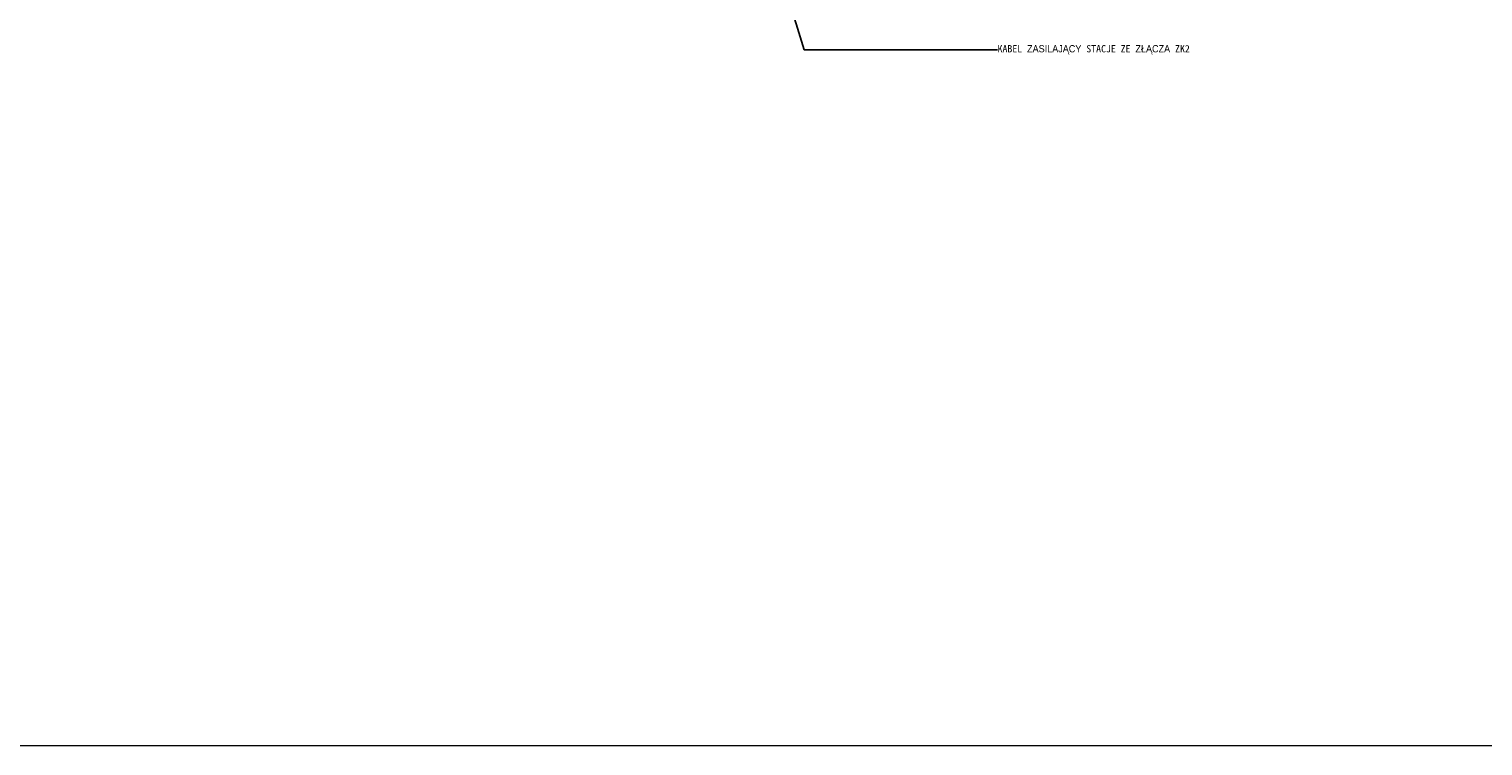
# Model space of a CAD drawing. Header units: millimetres. Extents: x -93597 to 292718, y -849320 to -636506.
# Tile 1 of 68: x -12367 to 88198, y -785026 to -735481. Entities that reach past the tile are written whole.
import ezdxf
from ezdxf.xclip import XClip

# ---------------------------------------------------------------- set-up
doc = ezdxf.new("R2010")
doc.units = ezdxf.units.MM
doc.header["$MEASUREMENT"] = 0
doc.header["$XCLIPFRAME"] = 0
doc.layers.add('Mapa Poniatowa - do zatwierdzenia (3)_39_0_Nr_pióra__1', color=7, linetype='Continuous', lineweight=13)
doc.layers.add('PZT_Nr_pióra__101', color=7, linetype='Continuous', lineweight=5)
doc.layers.add('PZT MDCP', color=7, linetype='Continuous')
doc.layers.add('PZT_Nr_pióra__201', color=7, linetype='Continuous', lineweight=5, true_color=0x595959)
doc.styles.add('GENERATED_STYLE_9', font='msgothic.ttc')
doc.dimstyles.new('GENERATED_STYLE__3', dxfattribs={"dimtxt": 0.18, "dimasz": 456, "dimexe": 0.18, "dimexo": 0.0625, "dimgap": 0.09, "dimtad": 0, "dimtih": 1, "dimtoh": 1, "dimdec": 4, "dimzin": 0, "dimdsep": 46, "dimcen": 0.09, "dimadec": 0, "dimazin": 0, "dimtfac": 1, "dimtdec": 4, "dimtmove": 0, "dimatfit": 3, "dimldrblk": 'ARROWHEAD_3', "dimfxl": 0, "dimtolj": 1, "dimtzin": 0, "dimarcsym": 0})
picture_1 = doc.add_image_def('image1.tif', size_in_pixel=(3509, 6496))

# ---------------------------------------------------------------- blocks, each defined once
blk = doc.blocks.new('Rysunek_1_39', base_point=(43899, -710766))
at = {"layer": 'Mapa Poniatowa - do zatwierdzenia (3)_39_0_Nr_pióra__1'}
image = blk.add_image(picture_1, insert=(-93597, -636506), size_in_units=(148519, 274990), rotation=-90, dxfattribs=at)
image.set_boundary_path([(-0.5, -0.5), (3508.5, 6495.5)])
blk = doc.blocks.new('ARROWHEAD_3')
at = {"color": 0, "linetype": 'Continuous', "lineweight": 0}
blk.add_line((0, 0), (-1, 0), dxfattribs=at)
at = {"color": 0, "linetype": 'Continuous', "lineweight": 0, "flags": 128}
blk.add_lwpolyline([(-1, 0.2679), (0, 0), (-1, -0.2679)], dxfattribs=at)

msp = doc.modelspace()

# ---------------------------------------------------------------- block references
at = {"layer": 'PZT MDCP', "linetype": 'Continuous'}
ref = msp.add_blockref('Rysunek_1_39', (43898.5, -710766), dxfattribs=at)
XClip(ref).set_block_clipping_path([(-93596.6232862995, -785025.7477940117), (181393.6544914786, -636506.3033495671)])

# ---------------------------------------------------------------- texts
at = {"layer": 'PZT_Nr_pióra__201', "linetype": 'Continuous', "insert": (54625.6, -736912.6), "char_height": 500, "attachment_point": 4, "style": 'GENERATED_STYLE_9'}
msp.add_mtext('\\A1;{\\fMS Gothic|b0|i0|c238|p49;KABEL ZASILAJĄCY STACJE ZE ZŁĄCZA ZK2}', dxfattribs=at)

# ---------------------------------------------------------------- leaders
at = {"layer": 'PZT_Nr_pióra__101', "linetype": 'Continuous', "annotation_type": 0, "has_hookline": 1, "hookline_direction": 0, "text_width": 11958.5}
msp.add_leader([(35316.3, -717706.2), (41255.6, -736912.6), (54625.5, -736912.6)], dimstyle='GENERATED_STYLE__3', dxfattribs=at)

doc.saveas('drawing.dxf')
